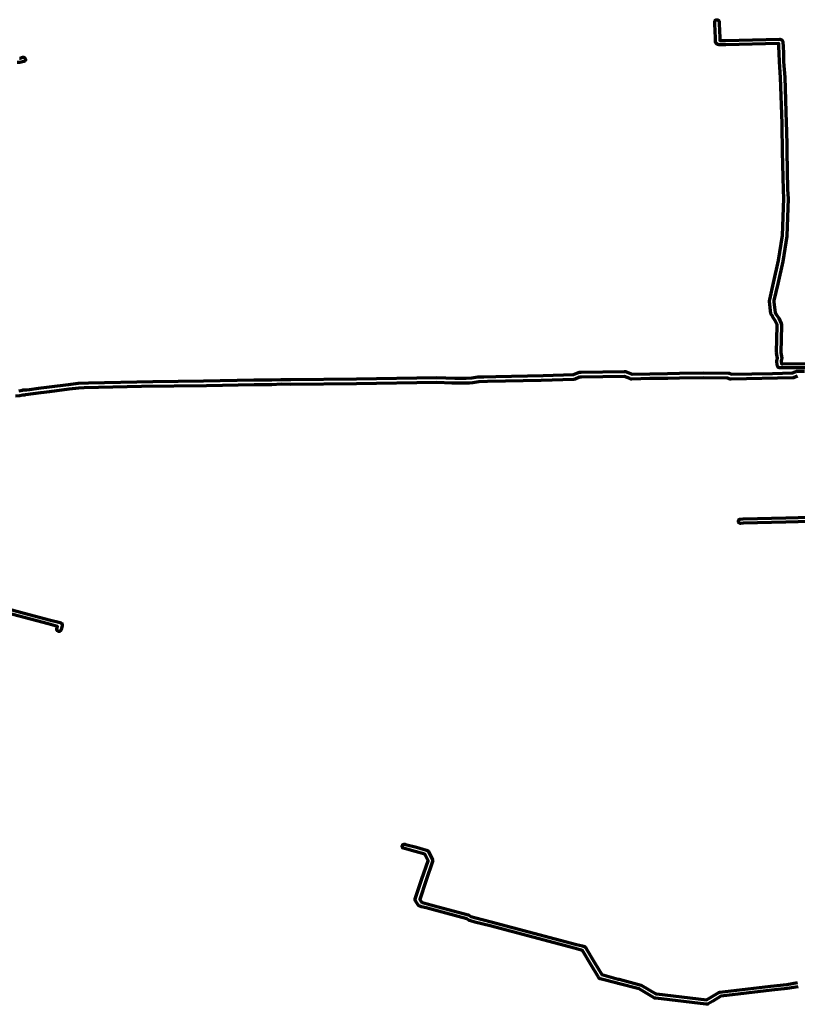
# Model space of a CAD drawing. Header units: metres. Extents: x 98902 to 136161, y 449037 to 499677.
# Tile 191 of 200: x 116341 to 118147, y 487220 to 489509. Entities that reach past the tile are written whole.
import ezdxf

# ---------------------------------------------------------------- set-up
doc = ezdxf.new("R2010")
doc.units = ezdxf.units.M
doc.layers.add('B-WE-OG-INFO_EIS VOORZORGSMAATREGEL-GV', color=7, linetype='Continuous', lineweight=70, true_color=0xfa194b)

msp = doc.modelspace()

# ---------------------------------------------------------------- linework, layer by layer
at = {"layer": 'B-WE-OG-INFO_EIS VOORZORGSMAATREGEL-GV', "flags": 128}
for points in [[(118187.6, 488699.7), (118113.4, 488699.2), (118113.4, 488699.2), (118108, 488699.2), (118108, 488699.2), (118108, 488699.2), (118108, 488699.2), (118108, 488699.2), (118105.5, 488699.2), (118103, 488700.2), (118101.6, 488701.6), (118100.7, 488703.4), (118100.4, 488704.8), (118099.8, 488715.9), (118100.7, 488721.9), (118099.8, 488729.5), (118098.9, 488733.9), (118099.1, 488734.9), (118099, 488735.4), (118100, 488797.9), (118100.1, 488798.5), (118100, 488799.5), (118095.1, 488810.6), (118090.5, 488817.6), (118090.5, 488817.6), (118090.5, 488817.6), (118090.1, 488818.3), (118089.8, 488818.6), (118089.5, 488819.3), (118089.1, 488819.6), (118085.7, 488825), (118082.3, 488853.4), (118082.8, 488857.1), (118082.9, 488857.4), (118082.9, 488857.6), (118083.1, 488858.1), (118083.1, 488858.5), (118092, 488896.9), (118103.4, 488948.9), (118112.9, 489006.8), (118116, 489092.9), (118114.6, 489113.5), (118114.6, 489113.6), (118114.6, 489113.7), (118112.8, 489201.9), (118112.5, 489215.3), (118111.7, 489249.9), (118111.7, 489249.9), (118111.7, 489249.9), (118111.5, 489267.8), (118108.2, 489374.7), (118105.3, 489410.5), (118104.8, 489430.6), (118104.9, 489431.1), (118104.8, 489431.9), (118104.7, 489432.1), (118104.1, 489444.8), (118104.1, 489444.9), (118104.1, 489444.9), (118103.9, 489453.6), (117980.7, 489450.6), (117980.7, 489450.6), (117972.4, 489450.3), (117965.7, 489450.2), (117963.2, 489450.8), (117962.7, 489451.1), (117962.4, 489451.3), (117962.1, 489451.4), (117961.9, 489451.5), (117959.7, 489452.9), (117958.1, 489455.3), (117957.3, 489457.7), (117957, 489464.6), (117957, 489464.6), (117956.1, 489484.6), (117955.5, 489496.8), (117955.1, 489503.5), (117955.4, 489505.5), (117956.4, 489507.2), (117958, 489508.3), (117959.9, 489508.8), (117961.8, 489508.5), (117963.5, 489507.5), (117964.7, 489505.9), (117965.1, 489504), (117965.5, 489497.3), (117966, 489485.1), (117967, 489465.1), (117967, 489465.1), (117967, 489465.1), (117967.2, 489460.2), (117972.1, 489460.3), (117980.5, 489460.6), (117980.5, 489460.6), (118105.4, 489463.6), (118105.8, 489463.5), (118106.5, 489463.6), (118109, 489463), (118111.5, 489461.5), (118113.6, 489457.9), (118114.1, 489445.3), (118114.1, 489445.3), (118114.7, 489432.6), (118114.7, 489432.5), (118114.7, 489432.4), (118114.6, 489431.4), (118114.8, 489430.8), (118115.3, 489411.2), (118118.2, 489375.1), (118121.5, 489268.1), (118121.7, 489250.1), (118121.7, 489250.1), (118122.5, 489215.5), (118122.8, 489202.1), (118124.6, 489114.1), (118126, 489093.3), (118126, 489093), (118126, 489092.8), (118122.9, 489005.4), (118113.2, 488946.9), (118101.8, 488894.7), (118092.8, 488856.1), (118092.8, 488856.1), (118092.8, 488856), (118092.7, 488855.7), (118092.7, 488855.7), (118092.3, 488852.7), (118095.3, 488828.5), (118097.5, 488825.1), (118097.5, 488825), (118098, 488824.1), (118098.8, 488823.1), (118098.8, 488823), (118104, 488815), (118109.6, 488802.6), (118110, 488800.5), (118110, 488797.8), (118110, 488797.8), (118110, 488797.8), (118109, 488735.3), (118109, 488735.2), (118109.7, 488730.9), (118110.7, 488722.4), (118109.8, 488715.9), (118110.2, 488709.2), (118113.2, 488709.2), (118113.3, 488709.2), (118113.3, 488709.2), (118188.1, 488709.7)], [(116340.3, 489419.4), (116341.1, 489419.5), (116341.5, 489419.7), (116347.8, 489421.3), (116349.5, 489421.4), (116351.2, 489420.9), (116352.6, 489419.9), (116353.6, 489418.5), (116354, 489416.8), (116353.9, 489415.1), (116353.1, 489413.5), (116351.9, 489412.3), (116350.3, 489411.6), (116344, 489410), (116344, 489410), (116343.9, 489409.9), (116340.8, 489409.4), (116334.8, 489409.4)], [(118147.2, 488680.3), (118138.4, 488676.5), (118136.3, 488676.1), (117993.1, 488673.3), (117990.9, 488673.6), (117985.2, 488675.8), (117929, 488676.2), (117873.6, 488675.7), (117846, 488675), (117804.5, 488674.5), (117762.9, 488673.3), (117761.1, 488673.5), (117758.1, 488674.6), (117745.3, 488679.5), (117644.9, 488677.8), (117644.8, 488677.8), (117644.8, 488677.8), (117641.4, 488677.8), (117631, 488673.2), (117627.9, 488672.5), (117551.7, 488670.2), (117426.9, 488667.8), (117407, 488667), (117392.9, 488664.8), (117385.6, 488664), (117378.7, 488663.7), (117344.3, 488664.2), (117309.8, 488665.4), (117123.1, 488662.7), (116970.7, 488661.2), (116948.6, 488661.3), (116926.6, 488660.2), (116884.9, 488660), (116774.8, 488657.8), (116623.4, 488656.1), (116490.1, 488653), (116477.3, 488652.2), (116455.1, 488649.9), (116409.4, 488643.7), (116389.5, 488641.5), (116353.9, 488636.5), (116353.3, 488636.5), (116352, 488636.3), (116352, 488636.3), (116351.9, 488636.3), (116351.9, 488636.3), (116351.9, 488636.3), (116351.9, 488636.3), (116351.8, 488636.3), (116350.9, 488636.2), (116350.2, 488636), (116348, 488635.7), (116348, 488635.7), (116341, 488634.8), (116340.9, 488634.8), (116340.8, 488634.8), (116330.4, 488633.8)], [(116338.8, 488646), (116343.1, 488646.6), (116346, 488647.8), (116347.6, 488648), (116347.6, 488648), (116347.7, 488648.1), (116348.2, 488648), (116348.6, 488648.2), (116349.8, 488648.2), (116350.4, 488648.4), (116350.4, 488648.4), (116350.4, 488648.4), (116350.4, 488648.4), (116351.5, 488648.4), (116352.2, 488648.6), (116353.8, 488648.8), (116356.8, 488648.4), (116363, 488649.1), (116384, 488652.4), (116409.4, 488655.2), (116453.8, 488661.2), (116476.5, 488663.6), (116500.2, 488664.8), (116649.7, 488667.9), (116767.6, 488669.1), (116884.8, 488671.4), (116926.3, 488671.7), (116946.9, 488672.7), (116970.5, 488672.6), (117123.3, 488674.2), (117309.7, 488676.8), (117351.4, 488675.5), (117378.1, 488675.2), (117391, 488676), (117405.1, 488678.3), (117419.1, 488678.9), (117446.6, 488679.7), (117556.9, 488681.8), (117626.9, 488684), (117638.4, 488688.8), (117641.1, 488689.4), (117644.4, 488689.6), (117644.5, 488689.6), (117644.6, 488689.6), (117745, 488691.4), (117747.8, 488691), (117763.4, 488684.8), (117804.3, 488686), (117845.8, 488686.4), (117873.5, 488687.1), (117928.5, 488687.7), (117986.8, 488687.3), (117988.6, 488686.9), (117993.3, 488685.1), (118089.3, 488686.8), (118135.9, 488687.7), (118141.7, 488690.4), (118144, 488691.4), (118145.9, 488691.7), (118163.8, 488691.7)], [(118205.8, 488343.3), (118120.5, 488341), (118021.5, 488338.3), (118021.5, 488338.3), (118021.5, 488338.3), (118015.3, 488338.1), (118013.4, 488338.4), (118011.7, 488339.5), (118010.6, 488341.1), (118010.2, 488343), (118010.5, 488344.9), (118011.5, 488346.5), (118013.1, 488347.7), (118015, 488348.1), (118021.3, 488348.3), (118021.3, 488348.3), (118120.3, 488351), (118205.6, 488353.3)], [(116220, 488164), (116408.9, 488114.2), (116408.9, 488114.2), (116408.9, 488114.2), (116434.2, 488107.4), (116434.7, 488107.1), (116434.8, 488107.1), (116434.9, 488107.1), (116435, 488107.1), (116435.8, 488107), (116436.1, 488106.8), (116436.6, 488106.7), (116437.1, 488106.3), (116437.5, 488106.1), (116437.7, 488105.9), (116438, 488105.7), (116438.4, 488105), (116438.8, 488104.6), (116438.8, 488104.4), (116439, 488104.2), (116439.2, 488103.2), (116439.4, 488102.8), (116439.4, 488102.7), (116439.4, 488102.6), (116439.3, 488100.8), (116436.5, 488090.6), (116435.6, 488088.8), (116434.2, 488087.6), (116432.3, 488086.9), (116430.4, 488087.1), (116428.6, 488087.9), (116427.3, 488089.4), (116426.7, 488091.3), (116426.8, 488093.2), (116428.3, 488098.6), (116406.3, 488104.6), (116406.3, 488104.6), (116215.6, 488154.8)], [(118149.4, 487260.9), (118123.5, 487256.7), (118086.9, 487252.8), (117969.2, 487238.8), (117950.4, 487227.4), (117950.4, 487227.4), (117950.4, 487227.4), (117940.1, 487221.2), (117938.3, 487220.5), (117936.4, 487220.2), (117935.8, 487220.3), (117935.3, 487220.3), (117818.6, 487234.3), (117818.6, 487234.3), (117816.1, 487234.6), (117814.1, 487235.3), (117779.6, 487255.9), (117731, 487268.8), (117730.9, 487268.8), (117730.7, 487268.9), (117730.5, 487268.9), (117729.3, 487269.3), (117728.6, 487269.4), (117689.4, 487279.8), (117687.8, 487280.4), (117686.3, 487281.6), (117685.2, 487283), (117667.6, 487312.6), (117667.6, 487312.6), (117648.2, 487345.2), (117648.1, 487345.5), (117648, 487345.5), (117646.4, 487346), (117646.3, 487346), (117645.6, 487346.3), (117645, 487346.3), (117631.8, 487349.8), (117631.8, 487349.8), (117433.4, 487402.3), (117397.5, 487411.5), (117397.5, 487411.5), (117397.5, 487411.5), (117385.3, 487414.7), (117383.6, 487415.6), (117379, 487419), (117301.6, 487439.6), (117301.6, 487439.6), (117284.5, 487444.1), (117284.5, 487444.1), (117273.9, 487446.9), (117273.9, 487446.9), (117270, 487448), (117268.3, 487449), (117267.1, 487450.2), (117260.6, 487459.3), (117259.8, 487460.9), (117259.4, 487463.4), (117259.6, 487465.2), (117275, 487511.7), (117275, 487511.7), (117289.7, 487554), (117281.9, 487569.4), (117259.5, 487575.4), (117259.5, 487575.4), (117234.5, 487582.1), (117234.5, 487582.1), (117231.2, 487583.3), (117229.9, 487584.8), (117229.3, 487586.6), (117229.4, 487588.6), (117230.2, 487590.3), (117231.7, 487591.6), (117233.5, 487592.3), (117235.5, 487592.1), (117236.5, 487591.8), (117237.1, 487591.7), (117262, 487585.1), (117262, 487585.1), (117262, 487585.1), (117285.8, 487578.8), (117287.5, 487578), (117289.1, 487576.7), (117290.2, 487575.1), (117299.7, 487556.1), (117299.9, 487554.4), (117299.6, 487552), (117284.5, 487508.7), (117284.5, 487508.6), (117284.5, 487508.6), (117269.7, 487463.8), (117274.4, 487457.1), (117275.8, 487456.6), (117276.4, 487456.6), (117287, 487453.8), (117287, 487453.8), (117304.2, 487449.3), (117304.2, 487449.3), (117304.2, 487449.3), (117382.4, 487428.4), (117384.1, 487427.6), (117388.8, 487424.2), (117400, 487421.2), (117400, 487421.2), (117435.9, 487412), (117634.4, 487359.5), (117634.4, 487359.5), (117647.6, 487356), (117647.6, 487356), (117648.4, 487355.7), (117649, 487355.6), (117651.3, 487355), (117651.8, 487354.8), (117652.4, 487354.7), (117654.5, 487353.4), (117655.7, 487352.1), (117656.3, 487350.8), (117656.8, 487350.3), (117676.2, 487317.7), (117676.2, 487317.7), (117693.2, 487289.1), (117731.2, 487279), (117731.8, 487278.8), (117733, 487278.6), (117733, 487278.6), (117733, 487278.6), (117733, 487278.6), (117733.1, 487278.5), (117733.3, 487278.4), (117733.5, 487278.4), (117784.1, 487264.8), (117818.3, 487244.4), (117819.3, 487244.2), (117819.8, 487244.2), (117935.8, 487230.3), (117945.2, 487236), (117945.2, 487236), (117964.9, 487247.9), (117966.9, 487248.6), (118085.7, 487262.7), (118122.3, 487266.6), (118147.7, 487270.7)]]:
    msp.add_lwpolyline(points, dxfattribs=at)

doc.saveas('drawing.dxf')
